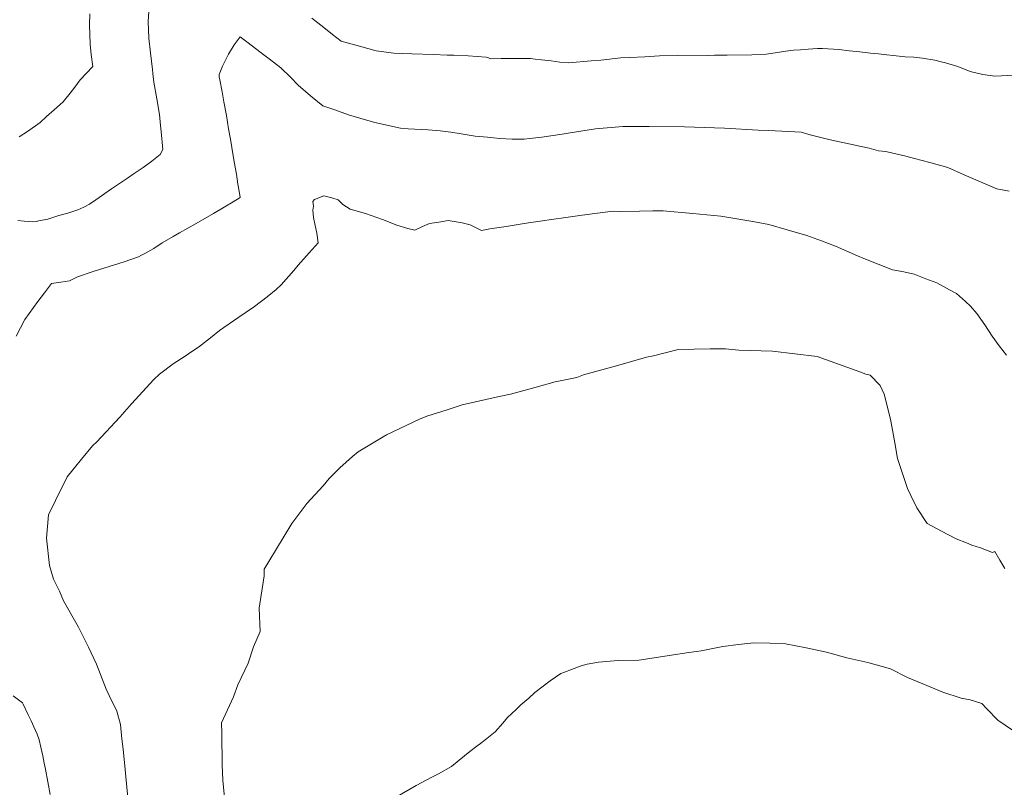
# Model space of a CAD drawing. Header units: inches. Extents: x 11351264 to 11356330, y 6702313 to 6706468.
# Tile 108 of 160: x 11354518 to 11354853, y 6704253 to 6704514. Entities that reach past the tile are written whole.
import ezdxf

# ---------------------------------------------------------------- set-up
doc = ezdxf.new("R2010")
doc.units = ezdxf.units.IN
doc.header["$MEASUREMENT"] = 0
doc.layers.add('Shumate_Contours_clip1', color=7, linetype='Continuous', lineweight=0)

msp = doc.modelspace()

# ---------------------------------------------------------------- linework, layer by layer
at = {"layer": 'Shumate_Contours_clip1'}
for points, elevation in [([(11354562.09, 6704518.65), (11354561.78, 6704513.59), (11354562, 6704507.88), (11354562.5, 6704502.88), (11354563.17, 6704497.26), (11354563.33, 6704495.86), (11354563.44, 6704494.91), (11354563.7, 6704492.98), (11354564.68, 6704487.24), (11354565.56, 6704482.02), (11354565.98, 6704478.23), (11354566.16, 6704476.19), (11354566.71, 6704470.08), (11354565.78, 6704468.36), (11354562.97, 6704466.1), (11354560.1, 6704463.95), (11354556.67, 6704461.66), (11354554.69, 6704460.36), (11354549.29, 6704456.72), (11354543.92, 6704452.99), (11354541.79, 6704451.51), (11354539.93, 6704450.44), (11354537.85, 6704449.55), (11354534.44, 6704448.49), (11354531.43, 6704447.59), (11354527.62, 6704446.44), (11354524.51, 6704445.81), (11354523.82, 6704445.56), (11354522.57, 6704445.52), (11354519.65, 6704445.69), (11354517.46, 6704445.91)], 1394), ([(11354541.9, 6704516.13), (11354541.86, 6704512.45), (11354542.01, 6704505.92), (11354542.43, 6704502.35), (11354542.95, 6704498.32), (11354540.7, 6704495.91), (11354538.69, 6704493.8), (11354536.81, 6704491.3), (11354535.25, 6704489.17), (11354532.88, 6704486.32), (11354529.79, 6704483.57), (11354527.22, 6704481.27), (11354525.09, 6704479.26), (11354520.75, 6704476.21), (11354517.9, 6704474.34)], 1396), ([(11354856.11, 6704495.35), (11354849.4, 6704495), (11354845.29, 6704495.58), (11354840.99, 6704496.53), (11354836.85, 6704498.26), (11354832.63, 6704499.54), (11354831.22, 6704499.83), (11354829.06, 6704500.43), (11354824.89, 6704501.1), (11354821.86, 6704501.41), (11354818.97, 6704501.61), (11354814.92, 6704501.99), (11354812.68, 6704502.21), (11354809.88, 6704502.58), (11354807.13, 6704502.85), (11354803.54, 6704503.22), (11354799.95, 6704503.66), (11354796.36, 6704504.1), (11354790.85, 6704504.4), (11354789.9, 6704504.41), (11354789.11, 6704504.4), (11354786.04, 6704504.22), (11354783.42, 6704503.96), (11354781.04, 6704503.78), (11354778.38, 6704503.48), (11354776.28, 6704503.18), (11354771.71, 6704502.44), (11354766.84, 6704502.28), (11354758.48, 6704502.17), (11354754.22, 6704502.08), (11354751.7, 6704502.07), (11354741.71, 6704502.15), (11354735.46, 6704501.86), (11354730.52, 6704501.58), (11354725.42, 6704501.31), (11354722.35, 6704501.18), (11354715.56, 6704500.48), (11354712.28, 6704500.22), (11354704.64, 6704499.55), (11354701.57, 6704499.77), (11354698.72, 6704500.21), (11354695.43, 6704500.52), (11354693.19, 6704500.75), (11354691.67, 6704500.95), (11354689.13, 6704501), (11354684.41, 6704500.99), (11354681.73, 6704500.96), (11354678.1, 6704500.93), (11354677.18, 6704501.34), (11354676.63, 6704501.47), (11354673.55, 6704501.69), (11354670.47, 6704501.86), (11354665.55, 6704502.08), (11354663.33, 6704502.14), (11354658.73, 6704502.33), (11354651.3, 6704502.55), (11354645.17, 6704502.87), (11354639.22, 6704503.59), (11354633.54, 6704505.14), (11354627.38, 6704506.86), (11354624.43, 6704509.21), (11354621.47, 6704511.52), (11354617.32, 6704514.67)], 1394), ([(11354854.33, 6704455.96), (11354850.09, 6704456.69), (11354844.56, 6704459.04), (11354841.4, 6704460.4), (11354839.01, 6704461.49), (11354833.47, 6704463.93), (11354827.28, 6704465.69), (11354822.11, 6704467.07), (11354819.17, 6704467.79), (11354814.8, 6704468.87), (11354812.4, 6704469.42), (11354809.86, 6704469.62), (11354806.71, 6704470.54), (11354804.05, 6704471.06), (11354800.35, 6704471.84), (11354796.67, 6704472.65), (11354793, 6704473.47), (11354789.38, 6704474.38), (11354786.72, 6704475.09), (11354783.64, 6704475.92), (11354772.68, 6704476.58), (11354768.96, 6704476.7), (11354757.55, 6704477.27), (11354744, 6704477.82), (11354731.93, 6704477.87), (11354723, 6704477.9), (11354713.68, 6704477.06), (11354704.42, 6704475.66), (11354702.42, 6704475.33), (11354695.53, 6704474.28), (11354691.37, 6704473.83), (11354689.47, 6704473.6), (11354687.87, 6704473.55), (11354685.39, 6704473.53), (11354681.18, 6704473.78), (11354679.03, 6704474), (11354677, 6704474.21), (11354672.83, 6704474.62), (11354668.06, 6704475.4), (11354664.53, 6704475.94), (11354660.94, 6704476.42), (11354656.83, 6704476.72), (11354650.12, 6704477.12), (11354647.48, 6704477.28), (11354638.81, 6704479.23), (11354633.69, 6704480.7), (11354629.83, 6704481.83), (11354625.14, 6704483.6), (11354621.12, 6704484.97), (11354616.93, 6704488.28), (11354612.67, 6704491.98), (11354610.08, 6704494.64), (11354606.87, 6704497.79), (11354602.82, 6704500.86), (11354599.71, 6704503.22), (11354595.77, 6704506.28), (11354592.99, 6704508.42), (11354590.98, 6704505.69), (11354589, 6704502.49), (11354587.05, 6704498.4), (11354585.93, 6704495.61), (11354585.88, 6704494.73), (11354586.1, 6704493.78), (11354586.86, 6704489.71), (11354587.5, 6704486.28), (11354588.31, 6704481.67), (11354589.08, 6704477.05), (11354589.69, 6704473.62), (11354590.19, 6704470.73), (11354591.02, 6704465.86), (11354591.73, 6704461.65), (11354592.27, 6704458.29), (11354592.64, 6704455.96), (11354592.98, 6704453.72), (11354590.66, 6704452.34), (11354587.55, 6704450.48), (11354583.92, 6704448.36), (11354578.02, 6704444.94), (11354572.37, 6704441.77), (11354570.22, 6704440.56), (11354566.51, 6704438.39), (11354563.67, 6704436.44), (11354560.66, 6704434.72), (11354559.5, 6704434.12), (11354558.49, 6704433.56), (11354553.61, 6704431.89), (11354546.68, 6704429.71), (11354543.1, 6704428.62), (11354537.71, 6704426.83), (11354535.06, 6704425.47), (11354532.08, 6704425), (11354528.89, 6704424.53), (11354526.56, 6704421.4), (11354524.24, 6704418.45), (11354519.85, 6704412.25), (11354516.9, 6704406.68)], 1392), ([(11354853.33, 6704400.19), (11354850.92, 6704403.33), (11354848.46, 6704406.68), (11354846.04, 6704410.47), (11354843.29, 6704414.33), (11354841.2, 6704416.79), (11354839.5, 6704418.45), (11354836.39, 6704421.1), (11354833.96, 6704422.4), (11354829.75, 6704424.71), (11354825.97, 6704426.15), (11354822.05, 6704427.76), (11354818.52, 6704428.51), (11354814.59, 6704429.2), (11354804.89, 6704433.05), (11354802.75, 6704433.9), (11354795.27, 6704437.2), (11354790.51, 6704438.98), (11354785.51, 6704440.81), (11354778.9, 6704442.82), (11354772.67, 6704444.53), (11354767.22, 6704445.57), (11354756.29, 6704447.38), (11354746.85, 6704448.29), (11354736.77, 6704449.28), (11354733.22, 6704449.25), (11354728.67, 6704449.17), (11354722.36, 6704449.05), (11354719.74, 6704449.06), (11354713.46, 6704448.27), (11354709.17, 6704447.74), (11354703.67, 6704446.96), (11354698.79, 6704446.3), (11354695.78, 6704445.83), (11354691.8, 6704445.24), (11354689.52, 6704444.92), (11354683.41, 6704443.92), (11354677.88, 6704443.12), (11354675.03, 6704442.5), (11354671.2, 6704444.42), (11354668.4, 6704445.13), (11354663.72, 6704445.89), (11354660.55, 6704445.33), (11354657.36, 6704444.9), (11354654.95, 6704443.89), (11354652.31, 6704442.69), (11354650.03, 6704443.28), (11354646.29, 6704444.37), (11354641.38, 6704446.29), (11354635.6, 6704448.31), (11354630.41, 6704449.77), (11354627.94, 6704451.39), (11354626.25, 6704452.92), (11354624.17, 6704453.67), (11354621.44, 6704454.35), (11354618.31, 6704453.12), (11354617.68, 6704452.4), (11354617.95, 6704450.76), (11354617.73, 6704449.42), (11354617.96, 6704446.91), (11354618.47, 6704444.25), (11354619.01, 6704441.67), (11354619.46, 6704438.4), (11354616.4, 6704434.9), (11354612.77, 6704430.74), (11354611.23, 6704429), (11354606.99, 6704424.11), (11354605.22, 6704422.5), (11354602.13, 6704419.99), (11354597.83, 6704416.73), (11354592.21, 6704412.85), (11354586.02, 6704408.56), (11354582.9, 6704406.1), (11354578.83, 6704402.88), (11354576.57, 6704401.39), (11354574.28, 6704399.87), (11354570.3, 6704397.24), (11354565.56, 6704393.68), (11354563.7, 6704391.96), (11354556.13, 6704383.67), (11354552.14, 6704379.15), (11354544.31, 6704370.77), (11354542.83, 6704369.32), (11354539.08, 6704364.8), (11354534.21, 6704358.79), (11354530.25, 6704350.76), (11354527.92, 6704345.96), (11354527.2, 6704337.99), (11354528.27, 6704328.7), (11354529.63, 6704324), (11354531.61, 6704319.92), (11354533.02, 6704316.69), (11354538.05, 6704307.72), (11354541.47, 6704300.92), (11354544.21, 6704295.11), (11354547.44, 6704286.65), (11354548.45, 6704284.55), (11354551.11, 6704279.22), (11354552.33, 6704274.64), (11354552.84, 6704269.8), (11354553.24, 6704266.27), (11354553.98, 6704259.31), (11354554.21, 6704256.87), (11354555.26, 6704245.21)], 1390), ([(11354852.78, 6704327.63), (11354851.13, 6704330.51), (11354849.46, 6704333.43), (11354848.66, 6704333.12), (11354844.56, 6704334.68), (11354841.65, 6704335.62), (11354839.77, 6704336.43), (11354836.26, 6704337.8), (11354831.29, 6704340.35), (11354826.4, 6704342.97), (11354822.92, 6704348.32), (11354820.85, 6704352.5), (11354819.72, 6704354.86), (11354818.85, 6704357.56), (11354816.38, 6704365.11), (11354815.38, 6704370.36), (11354814, 6704378.46), (11354811.86, 6704386.9), (11354810.42, 6704389.85), (11354807.01, 6704393.4), (11354805.59, 6704393.75), (11354803.5, 6704394.54), (11354789.04, 6704399.67), (11354773.91, 6704401.5), (11354762.48, 6704401.9), (11354757.89, 6704402.28), (11354752.7, 6704402.32), (11354741.78, 6704402.15), (11354733.4, 6704399.9), (11354731.1, 6704399.47), (11354720.89, 6704396.55), (11354709.68, 6704393.49), (11354707.36, 6704392.64), (11354700, 6704391.08), (11354693.54, 6704389.32), (11354684.86, 6704386.94), (11354681.06, 6704386.16), (11354668.39, 6704383.24), (11354663.34, 6704381.64), (11354656.38, 6704379.49), (11354653.97, 6704378.48), (11354642.71, 6704373.14), (11354633.08, 6704367.31), (11354631.13, 6704365.72), (11354626.92, 6704361.87), (11354623.23, 6704358.23), (11354621.19, 6704355.82), (11354615.71, 6704349.72), (11354610.53, 6704342.92), (11354602.74, 6704330.1), (11354601.22, 6704327.41), (11354601.19, 6704325.16), (11354599.51, 6704314.23), (11354599.75, 6704306.23), (11354597.49, 6704301.04), (11354595.7, 6704295.5), (11354592.24, 6704288.09), (11354590.76, 6704284.11), (11354586.63, 6704275.18), (11354586.78, 6704271.48), (11354586.91, 6704260.9), (11354587.13, 6704255.73), (11354587.85, 6704248.63)], 1388), ([(11354855.43, 6704272.77), (11354850.46, 6704276.1), (11354846.66, 6704280.03), (11354845.05, 6704281.75), (11354841, 6704283.07), (11354837.97, 6704283.55), (11354831.8, 6704285.65), (11354824.9, 6704288.51), (11354819.75, 6704290.63), (11354813.99, 6704293.56), (11354806.29, 6704295.7), (11354799.14, 6704297.36), (11354792.26, 6704299.23), (11354785.32, 6704300.69), (11354778.33, 6704302.02), (11354772.97, 6704302.24), (11354767.54, 6704302.42), (11354762.36, 6704301.8), (11354756.99, 6704301.15), (11354749.69, 6704299.69), (11354744.71, 6704299.04), (11354730.67, 6704296.87), (11354728.43, 6704296.57), (11354721.4, 6704296.4), (11354714.78, 6704295.83), (11354710.91, 6704295.17), (11354708.87, 6704294.54), (11354705.57, 6704293.29), (11354703.17, 6704292.44), (11354701.92, 6704292.01), (11354698.39, 6704289.54), (11354693.08, 6704285.48), (11354691.08, 6704283.62), (11354688.39, 6704281.29), (11354686.73, 6704279.79), (11354683.86, 6704277.07), (11354682.22, 6704275.13), (11354679.6, 6704272.12), (11354675.08, 6704268.56), (11354673.4, 6704267.34), (11354671.09, 6704265.51), (11354667.47, 6704262.53), (11354664.85, 6704260.36), (11354660.4, 6704257.92), (11354658.14, 6704256.76), (11354652.82, 6704253.89), (11354646.33, 6704250.16)], 1386), ([(11354515.93, 6704284.4), (11354519.02, 6704282.06), (11354519.25, 6704281.59), (11354521.02, 6704277.88), (11354521.99, 6704275.87), (11354522.94, 6704273.84), (11354523.99, 6704271.35), (11354524.68, 6704269.46), (11354525.33, 6704266.92), (11354525.99, 6704263.96), (11354526.47, 6704261.5), (11354526.9, 6704259.45), (11354528.41, 6704250.81)], 1392)]:
    msp.add_lwpolyline(points, dxfattribs=dict(at, elevation=elevation))

doc.saveas('drawing.dxf')
